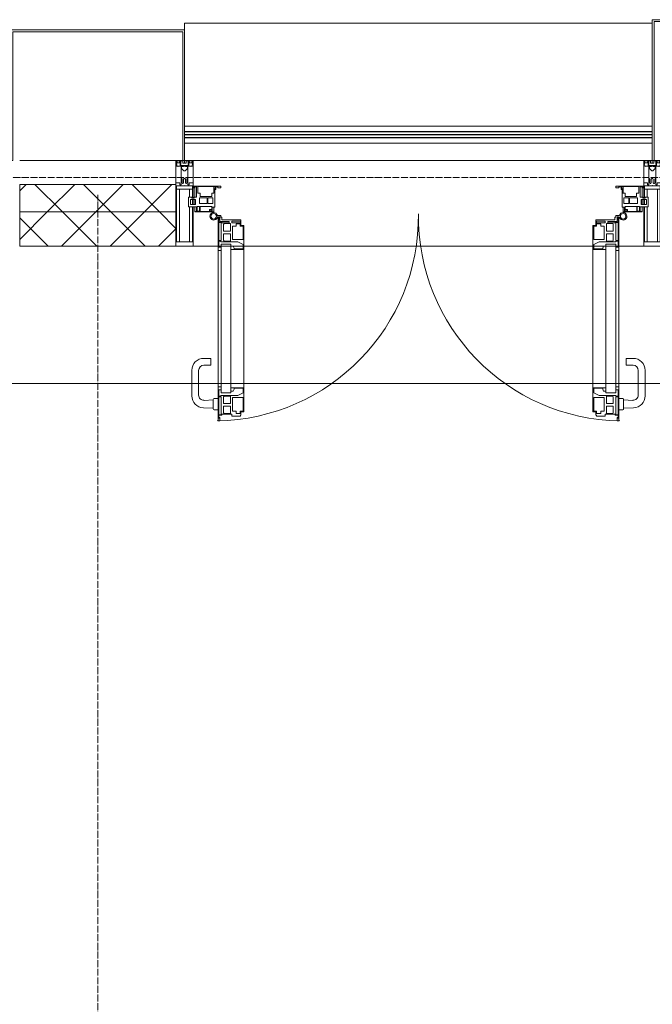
# Model space of a CAD drawing. Header units: millimetres. Extents: x 5617 to 132318, y 7718 to 193536.
# Tile 41 of 81: x 44233 to 46076, y 30692 to 33560. Entities that reach past the tile are written whole.
import ezdxf

# ---------------------------------------------------------------- set-up
doc = ezdxf.new("R2010")
doc.units = ezdxf.units.MM
doc.linetypes.add('ADSK_Линия сетки', pattern=[25, 20, -2.5, 0, -2.5])
doc.linetypes.add('Линия сетки', pattern=[25, 20, -2.5, 0, -2.5])
for name, color, linetype, lineweight in [('Двери', 7, 'Continuous', 18), ('Импосты витража', 7, 'Continuous', 18), ('Колонны', 7, 'Continuous', 18), ('Ограждение', 7, 'Continuous', 18), ('Оси', 7, 'Continuous', 9), ('Панели витража', 7, 'Continuous', 18), ('Перекрытия', 7, 'Continuous', 18), ('Поручни', 7, 'Continuous', 18), ('Стены разрез', 7, 'Continuous', 40), ('Стены штриховка', 7, 'Continuous', 40), ('Элементы узлов', 7, 'Continuous', 18)]:
    doc.layers.add(name, color=color, linetype=linetype, lineweight=lineweight)
pattern_1 = [(45, (0, 0), (-70.71068, 70.71068), []), (135, (0, 0), (-70.71068, -70.71068), [])]

# ---------------------------------------------------------------- blocks, each defined once
blk = doc.blocks.new('135_SLK_K4_AR_rvt-1-МКСС_К4_L13_45_000_')
at = {"layer": 'Перекрытия', "color": 253, "true_color": 0xaaaaaa}
blk.add_line((113250, 32500), (108150, 32500), dxfattribs=at)
blk = doc.blocks.new('A_PAN_ALU_Door_Double - EXT_1_Double_EQ 6_3-7515385-МКСС_К4_L13_45_000_')
at = {"layer": 'Двери', "color": 253, "lineweight": 5, "true_color": 0xaaaaaa}
for p, q in [((-575.1, -160.7), (-585.4, -160.7)), ((-583.7, -164.2), (-583.7, -262.2)), ((-581.6, -179.2), (-581.6, -164.2)), ((-581.6, -164.2), (-578.6, -164.2)), ((-578.6, -164.2), (-578.6, -174.5)), ((-575.1, -165.6), (-575.1, -160.7)), ((-572.4, -165.6), (-575.1, -165.6)), ((-572.4, -173.3), (-572.4, -165.6)), ((572.4, -165.6), (575.1, -165.6)), ((572.4, -173.3), (572.4, -165.6)), ((575.1, -160.7), (585.4, -160.7)), ((575.1, -165.6), (575.1, -160.7)), ((581.6, -164.2), (578.6, -164.2)), ((578.6, -164.2), (578.6, -174.5)), ((581.6, -179.2), (581.6, -164.2)), ((583.7, -164.2), (583.7, -262.2)), ((-572.9, -179.2), (-581.6, -179.2)), ((-581.6, -233.4), (-581.6, -180.9)), ((-581.6, -180.9), (-574.6, -180.9)), ((-575.5, -177.5), (-551.3, -177.5)), ((-574.6, -180.9), (-574.6, -233.4)), ((-572.9, -182.2), (-572.9, -179.2)), ((-551.3, -182.2), (-572.9, -182.2)), ((-517.1, -173.3), (-572.4, -173.3)), ((-567.6, -186.7), (-566.1, -184)), ((-567.6, -205.7), (-567.6, -186.7)), ((-566.1, -184), (-547.7, -184)), ((-551.3, -177.5), (-551.3, -182.2)), ((-547.7, -184), (-547.7, -205.7)), ((-543.6, -182.2), (-543.6, -176.7)), ((-543.6, -176.7), (-518.6, -176.7)), ((-518.6, -182.2), (-543.6, -182.2)), ((-541.3, -230.6), (-541.3, -191)), ((-541.3, -191), (-531.2, -191)), ((-531.2, -191), (-531.2, -184.4)), ((-531.2, -184.4), (-518.8, -184.4)), ((-518.8, -184.4), (-518.8, -191)), ((-518.8, -191), (-510.6, -191)), ((-518.6, -176.7), (-518.6, -182.2)), ((-517.1, -189.3), (-517.1, -173.3)), ((-508.2, -189.3), (-517.1, -189.3)), ((-510.6, -191), (-510.6, -230.6)), ((-508.2, -259.2), (-508.2, -189.3)), ((508.2, -189.3), (517.1, -189.3)), ((508.2, -259.2), (508.2, -189.3)), ((510.6, -191), (510.6, -230.6)), ((518.8, -191), (510.6, -191)), ((517.1, -173.3), (572.4, -173.3)), ((517.1, -189.3), (517.1, -173.3)), ((518.6, -176.7), (518.6, -182.2)), ((543.6, -176.7), (518.6, -176.7)), ((518.6, -182.2), (543.6, -182.2)), ((518.8, -184.4), (518.8, -191)), ((531.2, -184.4), (518.8, -184.4)), ((531.2, -191), (531.2, -184.4)), ((541.3, -191), (531.2, -191)), ((541.3, -230.6), (541.3, -191)), ((543.6, -182.2), (543.6, -176.7)), ((547.7, -184), (547.7, -205.7)), ((566.1, -184), (547.7, -184)), ((551.3, -177.5), (551.3, -182.2)), ((575.5, -177.5), (551.3, -177.5)), ((551.3, -182.2), (572.9, -182.2)), ((567.6, -186.7), (566.1, -184)), ((567.6, -205.7), (567.6, -186.7)), ((572.9, -179.2), (581.6, -179.2)), ((572.9, -182.2), (572.9, -179.2)), ((574.6, -180.9), (574.6, -233.4)), ((581.6, -180.9), (574.6, -180.9)), ((581.6, -233.4), (581.6, -180.9)), ((-547.7, -205.7), (-567.6, -205.7)), ((-567.6, -232.6), (-567.6, -213.6)), ((-567.6, -213.6), (-547.7, -213.6)), ((-547.7, -213.6), (-547.7, -235.3)), ((547.7, -205.7), (567.6, -205.7)), ((567.6, -213.6), (547.7, -213.6)), ((547.7, -213.6), (547.7, -235.3)), ((567.6, -232.6), (567.6, -213.6)), ((-583.7, -244.2), (-583.7, -677.3)), ((-574.6, -233.4), (-581.6, -233.4)), ((-581.6, -253.1), (-581.6, -235.1)), ((-581.6, -235.1), (-575.4, -235.1)), ((-574.6, -253.1), (-581.6, -253.1)), ((-575.4, -235.1), (-575.4, -237.1)), ((-575.4, -237.1), (-526.4, -237.1)), ((-574.6, -244.2), (-546, -244.2)), ((-574.6, -244.2), (-574.6, -677.3)), ((-574.6, -262.2), (-574.6, -253.1)), ((-566.1, -235.3), (-567.6, -232.6)), ((-547.7, -235.3), (-566.1, -235.3)), ((-546, -677.3), (-546, -244.2)), ((-539.3, -249.6), (-546, -249.6)), ((-546, -249.6), (-546, -259.2)), ((-510.6, -230.6), (-541.3, -230.6)), ((-537.1, -255.7), (-539.3, -249.6)), ((-537.1, -257.7), (-537.1, -255.7)), ((-510.6, -257.7), (-537.1, -257.7)), ((-526.4, -237.1), (-510.6, -244.7)), ((-510.6, -244.7), (-510.6, -257.7)), ((510.6, -230.6), (541.3, -230.6)), ((526.4, -237.1), (510.6, -244.7)), ((510.6, -244.7), (510.6, -257.7)), ((510.6, -257.7), (537.1, -257.7)), ((575.4, -237.1), (526.4, -237.1)), ((537.1, -255.7), (539.3, -249.6)), ((537.1, -257.7), (537.1, -255.7)), ((539.3, -249.6), (546, -249.6)), ((546, -677.3), (546, -244.2)), ((574.6, -244.2), (546, -244.2)), ((546, -249.6), (546, -259.2)), ((547.7, -235.3), (566.1, -235.3)), ((566.1, -235.3), (567.6, -232.6)), ((574.6, -233.4), (581.6, -233.4)), ((574.6, -244.2), (574.6, -677.3)), ((574.6, -253.1), (581.6, -253.1)), ((574.6, -262.2), (574.6, -253.1)), ((575.4, -235.1), (575.4, -237.1)), ((581.6, -235.1), (575.4, -235.1)), ((581.6, -253.1), (581.6, -235.1)), ((583.7, -244.2), (583.7, -677.3)), ((-583.7, -262.2), (-574.6, -262.2)), ((-546, -259.2), (-508.2, -259.2)), ((-508.2, -662.3), (-508.2, -259.2)), ((546, -259.2), (508.2, -259.2)), ((508.2, -662.3), (508.2, -259.2)), ((583.7, -262.2), (574.6, -262.2)), ((-574.6, -659.3), (-583.7, -659.3)), ((-583.7, -659.3), (-583.7, -758.9)), ((-574.6, -659.3), (-583.7, -659.3)), ((-583.7, -659.3), (-583.7, -758.9)), ((-574.6, -668.4), (-574.6, -659.3)), ((-574.6, -668.4), (-574.6, -659.3)), ((574.6, -659.3), (583.7, -659.3)), ((574.6, -668.4), (574.6, -659.3)), ((574.6, -659.3), (583.7, -659.3)), ((574.6, -668.4), (574.6, -659.3)), ((583.7, -659.3), (583.7, -758.9)), ((583.7, -659.3), (583.7, -758.9)), ((-581.6, -686.5), (-581.6, -668.4)), ((-581.6, -668.4), (-574.6, -668.4)), ((-581.6, -686.5), (-581.6, -668.4)), ((-581.6, -668.4), (-574.6, -668.4)), ((-575.4, -686.5), (-581.6, -686.5)), ((-575.4, -686.5), (-581.6, -686.5)), ((-581.6, -740.6), (-581.6, -688.2)), ((-581.6, -688.2), (-574.6, -688.2)), ((-581.6, -740.6), (-581.6, -688.2)), ((-581.6, -688.2), (-574.6, -688.2)), ((-526.4, -684.5), (-575.4, -684.5)), ((-575.4, -684.5), (-575.4, -686.5)), ((-526.4, -684.5), (-575.4, -684.5)), ((-575.4, -684.5), (-575.4, -686.5)), ((-574.6, -677.3), (-546, -677.3)), ((-574.6, -688.2), (-574.6, -740.6)), ((-574.6, -688.2), (-574.6, -740.6)), ((-567.6, -688.9), (-566.1, -686.3)), ((-567.6, -688.9), (-566.1, -686.3)), ((-566.1, -686.3), (-547.7, -686.3)), ((-566.1, -686.3), (-547.7, -686.3)), ((-547.7, -686.3), (-547.7, -708)), ((-547.7, -686.3), (-547.7, -708)), ((-508.2, -662.3), (-546, -662.3)), ((-546, -662.3), (-546, -672)), ((-508.2, -662.3), (-546, -662.3)), ((-546, -662.3), (-546, -672)), ((-546, -672), (-539.3, -672)), ((-546, -672), (-539.3, -672)), ((-539.3, -672), (-537.1, -665.9)), ((-539.3, -672), (-537.1, -665.9)), ((-537.1, -665.9), (-537.1, -663.8)), ((-537.1, -663.8), (-510.6, -663.8)), ((-537.1, -665.9), (-537.1, -663.8)), ((-537.1, -663.8), (-510.6, -663.8)), ((-510.6, -676.8), (-526.4, -684.5)), ((-510.6, -676.8), (-526.4, -684.5)), ((-510.6, -663.8), (-510.6, -676.8)), ((-510.6, -663.8), (-510.6, -676.8)), ((-508.2, -732.3), (-508.2, -662.3)), ((-508.2, -732.3), (-508.2, -662.3)), ((508.2, -662.3), (546, -662.3)), ((508.2, -732.3), (508.2, -662.3)), ((508.2, -662.3), (546, -662.3)), ((508.2, -732.3), (508.2, -662.3)), ((510.6, -663.8), (510.6, -676.8)), ((537.1, -663.8), (510.6, -663.8)), ((510.6, -663.8), (510.6, -676.8)), ((537.1, -663.8), (510.6, -663.8)), ((510.6, -676.8), (526.4, -684.5)), ((510.6, -676.8), (526.4, -684.5)), ((526.4, -684.5), (575.4, -684.5)), ((526.4, -684.5), (575.4, -684.5)), ((537.1, -665.9), (537.1, -663.8)), ((537.1, -665.9), (537.1, -663.8)), ((539.3, -672), (537.1, -665.9)), ((539.3, -672), (537.1, -665.9)), ((546, -672), (539.3, -672)), ((546, -672), (539.3, -672)), ((546, -662.3), (546, -672)), ((546, -662.3), (546, -672)), ((574.6, -677.3), (546, -677.3)), ((547.7, -686.3), (547.7, -708)), ((566.1, -686.3), (547.7, -686.3)), ((547.7, -686.3), (547.7, -708)), ((566.1, -686.3), (547.7, -686.3)), ((567.6, -688.9), (566.1, -686.3)), ((567.6, -688.9), (566.1, -686.3)), ((581.6, -668.4), (574.6, -668.4)), ((581.6, -668.4), (574.6, -668.4)), ((581.6, -688.2), (574.6, -688.2)), ((574.6, -688.2), (574.6, -740.6)), ((581.6, -688.2), (574.6, -688.2)), ((574.6, -688.2), (574.6, -740.6)), ((575.4, -684.5), (575.4, -686.5)), ((575.4, -684.5), (575.4, -686.5)), ((575.4, -686.5), (581.6, -686.5)), ((575.4, -686.5), (581.6, -686.5)), ((581.6, -686.5), (581.6, -668.4)), ((581.6, -686.5), (581.6, -668.4)), ((581.6, -740.6), (581.6, -688.2)), ((581.6, -740.6), (581.6, -688.2)), ((-567.6, -708), (-567.6, -688.9)), ((-567.6, -708), (-567.6, -688.9)), ((-547.7, -708), (-567.6, -708)), ((-547.7, -708), (-567.6, -708)), ((-567.6, -734.8), (-567.6, -715.8)), ((-567.6, -715.8), (-547.7, -715.8)), ((-567.6, -734.8), (-567.6, -715.8)), ((-567.6, -715.8), (-547.7, -715.8)), ((-547.7, -715.8), (-547.7, -737.5)), ((-547.7, -715.8), (-547.7, -737.5)), ((-541.3, -730.5), (-541.3, -691)), ((-541.3, -691), (-510.6, -691)), ((-541.3, -730.5), (-541.3, -691)), ((-541.3, -691), (-510.6, -691)), ((-510.6, -691), (-510.6, -730.6)), ((-510.6, -691), (-510.6, -730.6)), ((541.3, -691), (510.6, -691)), ((510.6, -691), (510.6, -730.6)), ((541.3, -691), (510.6, -691)), ((510.6, -691), (510.6, -730.6)), ((541.3, -730.5), (541.3, -691)), ((541.3, -730.5), (541.3, -691)), ((547.7, -708), (567.6, -708)), ((547.7, -708), (567.6, -708)), ((567.6, -715.8), (547.7, -715.8)), ((547.7, -715.8), (547.7, -737.5)), ((567.6, -715.8), (547.7, -715.8)), ((547.7, -715.8), (547.7, -737.5)), ((567.6, -708), (567.6, -688.9)), ((567.6, -708), (567.6, -688.9)), ((567.6, -734.8), (567.6, -715.8)), ((567.6, -734.8), (567.6, -715.8)), ((-574.6, -740.6), (-581.6, -740.6)), ((-574.6, -740.6), (-581.6, -740.6)), ((-581.6, -750.3), (-581.6, -742.3)), ((-581.6, -742.3), (-572.9, -742.3)), ((-581.6, -750.3), (-581.6, -742.3)), ((-581.6, -742.3), (-572.9, -742.3)), ((-572.9, -742.3), (-572.9, -739.3)), ((-572.9, -739.3), (-543.6, -739.3)), ((-572.9, -742.3), (-572.9, -739.3)), ((-572.9, -739.3), (-543.6, -739.3)), ((-566.1, -737.5), (-567.6, -734.8)), ((-566.1, -737.5), (-567.6, -734.8)), ((-547.7, -737.5), (-566.1, -737.5)), ((-547.7, -737.5), (-566.1, -737.5)), ((-543.6, -739.3), (-543.6, -744.8)), ((-543.6, -739.3), (-543.6, -744.8)), ((-543.6, -744.8), (-518.6, -744.8)), ((-543.6, -744.8), (-518.6, -744.8)), ((-531.2, -730.5), (-541.3, -730.5)), ((-531.2, -730.5), (-541.3, -730.5)), ((-531.2, -737.1), (-531.2, -730.5)), ((-531.2, -737.1), (-531.2, -730.5)), ((-518.8, -737.1), (-531.2, -737.1)), ((-518.8, -737.1), (-531.2, -737.1)), ((-510.6, -730.6), (-518.8, -730.6)), ((-518.8, -730.6), (-518.8, -737.1)), ((-510.6, -730.6), (-518.8, -730.6)), ((-518.8, -730.6), (-518.8, -737.1)), ((-518.6, -744.8), (-518.6, -741.8)), ((-518.6, -741.8), (-517.1, -741.8)), ((-518.6, -744.8), (-518.6, -741.8)), ((-518.6, -741.8), (-517.1, -741.8)), ((-517.1, -741.8), (-517.1, -732.3)), ((-517.1, -732.3), (-508.2, -732.3)), ((-517.1, -741.8), (-517.1, -732.3)), ((-517.1, -732.3), (-508.2, -732.3)), ((517.1, -732.3), (508.2, -732.3)), ((517.1, -732.3), (508.2, -732.3)), ((510.6, -730.6), (518.8, -730.6)), ((510.6, -730.6), (518.8, -730.6)), ((517.1, -741.8), (517.1, -732.3)), ((517.1, -741.8), (517.1, -732.3)), ((518.6, -741.8), (517.1, -741.8)), ((518.6, -741.8), (517.1, -741.8)), ((518.6, -744.8), (518.6, -741.8)), ((518.6, -744.8), (518.6, -741.8)), ((543.6, -744.8), (518.6, -744.8)), ((543.6, -744.8), (518.6, -744.8)), ((518.8, -730.6), (518.8, -737.1)), ((518.8, -730.6), (518.8, -737.1)), ((518.8, -737.1), (531.2, -737.1)), ((518.8, -737.1), (531.2, -737.1)), ((531.2, -730.5), (541.3, -730.5)), ((531.2, -737.1), (531.2, -730.5)), ((531.2, -730.5), (541.3, -730.5)), ((531.2, -737.1), (531.2, -730.5)), ((543.6, -739.3), (543.6, -744.8)), ((572.9, -739.3), (543.6, -739.3)), ((543.6, -739.3), (543.6, -744.8)), ((572.9, -739.3), (543.6, -739.3)), ((547.7, -737.5), (566.1, -737.5)), ((547.7, -737.5), (566.1, -737.5)), ((566.1, -737.5), (567.6, -734.8)), ((566.1, -737.5), (567.6, -734.8)), ((572.9, -742.3), (572.9, -739.3)), ((572.9, -742.3), (572.9, -739.3)), ((581.6, -742.3), (572.9, -742.3)), ((581.6, -742.3), (572.9, -742.3)), ((574.6, -740.6), (581.6, -740.6)), ((574.6, -740.6), (581.6, -740.6)), ((581.6, -750.3), (581.6, -742.3)), ((581.6, -750.3), (581.6, -742.3)), ((-583.7, -758.9), (-578.6, -758.9)), ((-583.7, -758.9), (-578.6, -758.9)), ((-579.8, -750.3), (-581.6, -750.3)), ((-579.8, -750.3), (-581.6, -750.3)), ((-578.6, -748.9), (-579.8, -748.9)), ((-579.8, -748.9), (-579.8, -750.3)), ((-578.6, -748.9), (-579.8, -748.9)), ((-579.8, -748.9), (-579.8, -750.3)), ((-578.6, -758.9), (-578.6, -748.9)), ((-578.6, -758.9), (-578.6, -748.9)), ((578.6, -748.9), (579.8, -748.9)), ((578.6, -758.9), (578.6, -748.9)), ((578.6, -748.9), (579.8, -748.9)), ((578.6, -758.9), (578.6, -748.9)), ((583.7, -758.9), (578.6, -758.9)), ((583.7, -758.9), (578.6, -758.9)), ((579.8, -748.9), (579.8, -750.3)), ((579.8, -748.9), (579.8, -750.3)), ((579.8, -750.3), (581.6, -750.3)), ((579.8, -750.3), (581.6, -750.3))]:
    blk.add_line(p, q, dxfattribs=at)
at = {"layer": 'Двери', "lineweight": 5}
for p, q in [((-625.1, -576.5), (-605.1, -576.5)), ((-605.1, -596.5), (-625.1, -596.5)), ((-605.1, -576.5), (-605.1, -596.5)), ((625.1, -576.5), (605.1, -576.5)), ((605.1, -576.5), (605.1, -596.5)), ((605.1, -596.5), (625.1, -596.5)), ((-660.1, -685.7), (-660.1, -611.5)), ((-640.1, -611.5), (-640.1, -683.8)), ((640.1, -611.5), (640.1, -683.8)), ((660.1, -685.7), (660.1, -611.5)), ((-624.5, -698.8), (-597.6, -697.7)), ((-597.6, -723.5), (-597.6, -696)), ((-595.1, -693.5), (-583.6, -693.5)), ((595.1, -693.5), (583.6, -693.5)), ((597.6, -723.5), (597.6, -696)), ((624.5, -698.8), (597.6, -697.7)), ((-597.6, -721.7), (-626.4, -720.7)), ((-583.6, -726), (-595.1, -726)), ((583.6, -726), (595.1, -726)), ((597.6, -721.7), (626.4, -720.7))]:
    blk.add_line(p, q, dxfattribs=at)
at = {"layer": 'Двери', "color": 253, "lineweight": 5, "true_color": 0xaaaaaa}
for centre, radius, start, end in [((-596.2, -162.7), 11, 9.9716, 343.953), ((-596.2, -162.6), 8, 90, 270), ((-596.2, -162.6), 8, 270, 90), ((-583.7, -166.3), 2.03, 90, 163.9279), ((583.7, -166.3), 2.03, 16.0721, 90), ((596.2, -162.7), 11, 196.047, 170.0284), ((596.2, -162.6), 8, 90, 270), ((596.2, -162.6), 8, 270, 90), ((-575.5, -174.5), 3, 180, 270), ((575.5, -174.5), 3, 270, 0)]:
    blk.add_arc(centre, radius, start, end, dxfattribs=at)
at = {"layer": 'Двери', "color": 254, "lineweight": 5, "true_color": 0xd4d4d4}
for centre, start, end in [((-596.2, -162.6), 270.9387, 0.704), ((596.2, -162.6), 179.296, 269.0613)]:
    blk.add_arc(centre, 596.2, start, end, dxfattribs=at)
at = {"layer": 'Двери', "lineweight": 5}
for centre, radius, start, end in [((-625.1, -611.5), 35, 90, 180), ((-625.1, -611.5), 15, 90, 180), ((625.1, -611.5), 35, 0, 90), ((625.1, -611.5), 15, 0, 90), ((-625.1, -685.7), 35, 180, 267.8055), ((-625.1, -683.8), 15, 180, 272.1944), ((625.1, -683.8), 15, 267.8056, 0), ((625.1, -685.7), 35, 272.1945, 0), ((-595.1, -696), 2.5, 90, 180), ((595.1, -696), 2.5, 0, 90), ((-595.1, -723.5), 2.5, 180, 270), ((595.1, -723.5), 2.5, 270, 0)]:
    blk.add_arc(centre, radius, start, end, dxfattribs=at)
at = {"layer": 'Панели витража', "color": 253, "lineweight": 5, "true_color": 0xaaaaaa}
for p, q in [((-654.3, -79.5), (-654.3, -74.5)), ((-654.3, -74.5), (-575.3, -74.5)), ((-652.8, -79.5), (-654.3, -79.5)), ((-652.8, -76.7), (-652.8, -79.5)), ((-646.3, -76.7), (-652.8, -76.7)), ((-651.2, -76.7), (-651.2, -106.6)), ((-646.3, -106.6), (-646.3, -76.7)), ((-592, -76.3), (-642.4, -76.3)), ((-642.4, -76.3), (-642.4, -95.5)), ((-596.2, -95.5), (-596.2, -76.2)), ((-595, -83.1), (-592, -83.1)), ((-595, -88.2), (-595, -83.1)), ((-593.3, -84.8), (-593.3, -136.5)), ((-590.3, -84.8), (-593.3, -84.8)), ((-592, -83.1), (-592, -76.3)), ((-590.3, -76.5), (-590.3, -84.8)), ((-583.9, -76.5), (-590.3, -76.5)), ((-583.9, -79.5), (-583.9, -76.5)), ((-575.3, -79.5), (-583.9, -79.5)), ((-575.3, -74.5), (-575.3, -79.5)), ((575.3, -74.5), (654.3, -74.5)), ((575.3, -79.5), (575.3, -74.5)), ((583.9, -79.5), (575.3, -79.5)), ((583.9, -76.5), (583.9, -79.5)), ((590.3, -76.5), (583.9, -76.5)), ((590.3, -84.8), (590.3, -76.5)), ((593.3, -84.8), (590.3, -84.8)), ((592, -76.3), (592, -83.1)), ((642.4, -76.3), (592, -76.3)), ((592, -83.1), (595, -83.1)), ((593.3, -136.5), (593.3, -84.8)), ((595, -83.1), (595, -88.2)), ((596.2, -76.2), (596.2, -95.5)), ((642.4, -95.5), (642.4, -76.3)), ((646.3, -76.7), (646.3, -106.6)), ((652.8, -76.7), (646.3, -76.7)), ((651.2, -106.6), (651.2, -76.7)), ((652.8, -79.5), (652.8, -76.7)), ((654.3, -79.5), (652.8, -79.5)), ((654.3, -74.5), (654.3, -79.5)), ((-669.2, -106.6), (-660.2, -106.6)), ((-669.2, -135.1), (-669.2, -106.6)), ((-664.2, -113.4), (-664.2, -128.4)), ((-649.2, -113.4), (-664.2, -113.4)), ((-660.2, -106.6), (-660.2, -110.1)), ((-660.2, -110.1), (-653.3, -110.1)), ((-653.3, -106.6), (-646.3, -106.6)), ((-653.3, -110.1), (-653.3, -106.6)), ((-651.2, -113.4), (-651.2, -128.4)), ((-649.2, -128.4), (-649.2, -113.4)), ((-642.4, -95.5), (-635.3, -95.5)), ((-637.8, -108.8), (-637.8, -125)), ((-615.2, -108.8), (-637.8, -108.8)), ((-635.3, -95.5), (-635.3, -105)), ((-635.3, -105), (-602.1, -105)), ((-615.2, -125), (-615.2, -108.8)), ((-613, -108.8), (-613, -125)), ((-598.7, -108.8), (-613, -108.8)), ((-602.1, -95.5), (-595.8, -95.5)), ((-602.1, -105), (-602.1, -95.5)), ((-598.7, -125), (-598.7, -108.8)), ((-595.8, -89), (-595, -88.2)), ((-595.8, -95.5), (-595.8, -89)), ((595, -88.2), (595.8, -89)), ((595.8, -89), (595.8, -95.5)), ((595.8, -95.5), (602.1, -95.5)), ((598.7, -108.8), (598.7, -125)), ((613, -108.8), (598.7, -108.8)), ((602.1, -95.5), (602.1, -105)), ((602.1, -105), (635.3, -105)), ((613, -125), (613, -108.8)), ((615.2, -108.8), (615.2, -125)), ((637.8, -108.8), (615.2, -108.8)), ((635.3, -95.5), (642.4, -95.5)), ((635.3, -105), (635.3, -95.5)), ((637.8, -125), (637.8, -108.8)), ((646.3, -106.6), (653.3, -106.6)), ((649.2, -113.4), (649.2, -128.4)), ((664.2, -113.4), (649.2, -113.4)), ((651.2, -128.4), (651.2, -113.4)), ((653.3, -106.6), (653.3, -110.1)), ((653.3, -110.1), (660.2, -110.1)), ((660.2, -106.6), (669.2, -106.6)), ((660.2, -110.1), (660.2, -106.6)), ((664.2, -128.4), (664.2, -113.4)), ((669.2, -106.6), (669.2, -135.1)), ((-645.9, -135.1), (-669.2, -135.1)), ((-664.2, -128.4), (-649.2, -128.4)), ((-651.2, -135.1), (-651.2, -148.5)), ((-645.9, -148.5), (-645.9, -135.1)), ((-644.3, -134.5), (-644.3, -148.2)), ((-637.3, -134.5), (-644.3, -134.5)), ((-637.8, -125), (-615.2, -125)), ((-637.3, -148.2), (-637.3, -134.5)), ((-635.9, -134.2), (-635.9, -148.4)), ((-601.9, -134.2), (-635.9, -134.2)), ((-613, -125), (-598.7, -125)), ((-608.9, -142.8), (-601.9, -142.8)), ((-608.9, -148.4), (-608.9, -142.8)), ((-601.9, -142.8), (-601.9, -134.2)), ((-600.3, -136.5), (-600.3, -150)), ((-593.3, -136.5), (-600.3, -136.5)), ((-596.2, -150), (-596.2, -136.5)), ((600.3, -136.5), (593.3, -136.5)), ((596.2, -136.5), (596.2, -150)), ((598.7, -125), (613, -125)), ((600.3, -150), (600.3, -136.5)), ((635.9, -134.2), (601.9, -134.2)), ((601.9, -134.2), (601.9, -142.8)), ((601.9, -142.8), (608.9, -142.8)), ((608.9, -142.8), (608.9, -148.4)), ((615.2, -125), (637.8, -125)), ((635.9, -148.4), (635.9, -134.2)), ((637.3, -134.5), (637.3, -148.2)), ((644.3, -134.5), (637.3, -134.5)), ((644.3, -148.2), (644.3, -134.5)), ((645.9, -135.1), (645.9, -148.5)), ((669.2, -135.1), (645.9, -135.1)), ((649.2, -128.4), (664.2, -128.4)), ((651.2, -148.5), (651.2, -135.1)), ((-651.2, -148.5), (-645.9, -148.5)), ((-651.2, -150), (-651.2, -148.5)), ((-600.3, -150), (-651.2, -150)), ((-644.3, -148.2), (-637.3, -148.2)), ((-635.9, -148.4), (-608.9, -148.4)), ((-607.5, -144.4), (-607.5, -148.7)), ((-601.5, -144.4), (-607.5, -144.4)), ((-607.5, -148.7), (-601.5, -148.7)), ((-601.5, -148.7), (-601.5, -144.4)), ((-600.3, -150), (-596.2, -150)), ((596.2, -150), (600.3, -150)), ((651.2, -150), (600.3, -150)), ((601.5, -144.4), (601.5, -148.7)), ((607.5, -144.4), (601.5, -144.4)), ((601.5, -148.7), (607.5, -148.7)), ((607.5, -148.7), (607.5, -144.4)), ((608.9, -148.4), (635.9, -148.4)), ((637.3, -148.2), (644.3, -148.2)), ((645.9, -148.5), (651.2, -148.5)), ((651.2, -148.5), (651.2, -150))]:
    blk.add_line(p, q, dxfattribs=at)
blk = doc.blocks.new('Rectangular Mullion - R_StandardFrame_50Wx250H-5816490-МКСС_К4_L13_45_000_')
at = {"layer": 'Импосты витража', "color": 253, "lineweight": 5, "true_color": 0xaaaaaa}
for p, q in [((132872.5, 33150), (131560, 33150)), ((131632.5, 32900), (131560, 32900)), ((131670.3, 32900), (131634.6, 32900)), ((131705.7, 32900), (131677.1, 32900)), ((132724.5, 32900), (131708, 32900)), ((132755.4, 32900), (132726.8, 32900)), ((132797.9, 32900), (132762.2, 32900)), ((132872.5, 32900), (132800, 32900))]:
    blk.add_line(p, q, dxfattribs=at)
blk = doc.blocks.new('Rectangular Mullion - 50Wx250H-V60-МКСС_К4_L13_45_000_')
at = {"layer": 'Элементы узлов', "color": 253, "lineweight": 5, "true_color": 0xaaaaaa}
for p, q in [((-25, 65.2), (-25, 250)), ((-25, 250), (0, 250)), ((-23, 237.3), (0, 237.3)), ((-23, 237.3), (-23, 73.6)), ((-14.9, 84), (-14.9, 237.3)), ((25, 250), (0, 250)), ((23, 237.3), (0, 237.3)), ((14.9, 135.1), (14.9, 237.3)), ((23, 237.3), (23, 135.1)), ((25, 135.1), (25, 250)), ((23, 128.4), (23, 113.4)), ((25, 113.4), (25, 128.4)), ((14.9, 84), (14.9, 106.6)), ((23, 110.1), (23, 73.6)), ((25, 65.2), (25, 110.1)), ((-14, 65.2), (-25, 65.2)), ((0, 84), (-23, 84)), ((-0.5, 73.6), (-23, 73.6)), ((-14, 71.3), (-14, 65.2)), ((-10, 71.3), (-14, 71.3)), ((-10, 53), (-10, 71.3)), ((-7, 65.2), (-5.9, 67.3)), ((-7, 65.2), (-7, 54.7)), ((-4.1, 67.3), (-5.9, 67.3)), ((-4.1, 67.3), (-2.9, 65.1)), ((-2.9, 65.1), (-2.9, 54.6)), ((0, 84), (23, 84)), ((0.5, 73.6), (23, 73.6)), ((4.1, 67.3), (2.9, 65.1)), ((2.9, 65.1), (2.9, 54.6)), ((4.1, 67.3), (5.9, 67.3)), ((7, 65.2), (5.9, 67.3)), ((7, 65.2), (7, 54.7)), ((10, 71.3), (14, 71.3)), ((10, 53), (10, 71.3)), ((14, 71.3), (14, 65.2)), ((14, 65.2), (25, 65.2)), ((-8.7, 53), (-10, 53)), ((-10, 53), (-10, 17)), ((-8.7, 53), (-7, 54.7)), ((-8.5, 23), (-1.5, 30)), ((-1.3, 53), (-2.9, 54.6)), ((-1.5, 30), (0, 30)), ((0, 53), (-1.3, 53)), ((0, 53), (1.3, 53)), ((1.5, 30), (0, 30)), ((1.3, 53), (2.9, 54.6)), ((8.5, 23), (1.5, 30)), ((8.7, 53), (7, 54.7)), ((8.7, 53), (10, 53)), ((10, 53), (10, 17)), ((-23.8, 14.6), (-25, 14.2)), ((-25, 0), (-25, 14.2)), ((-22.3, 17), (-23.8, 17)), ((-23.8, 17), (-23.8, 14.6)), ((-22.5, 10.6), (-23.8, 14.6)), ((-22.5, 10.6), (-23.7, 9.9)), ((-23.7, 1.3), (-23.7, 9.9)), ((-23.7, 1.3), (-11.8, 1.3)), ((-23.2, 10.2), (-22.5, 8)), ((-22.5, 8), (-22.5, 4.5)), ((-21.3, 4.5), (-22.5, 4.5)), ((-22.3, 17), (-22.3, 16)), ((-22.3, 16), (-21.3, 16)), ((-19, 17.6), (-21.3, 16)), ((-21.3, 4.5), (-21.3, 6.5)), ((-21.3, 6.5), (-14.2, 6.5)), ((-18.4, 16.6), (-19, 17.6)), ((-7.4, 16.6), (-18.4, 16.6)), ((-14.2, 6.5), (-14.2, 4.5)), ((-13.2, 4.5), (-14.2, 4.5)), ((-13.2, 4.5), (-12.2, 7.2)), ((-12.7, 7.6), (-11.3, 11.4)), ((-12.7, 7.6), (-11.8, 6.9)), ((-12.2, 9), (-12.2, 14.8)), ((-12.2, 14.8), (0, 14.8)), ((-11.8, 1.3), (-11.8, 6.9)), ((-10.5, 11.2), (-11.3, 11.4)), ((-10.5, 1.5), (-10.5, 11.2)), ((-4.8, 1.5), (-10.5, 1.5)), ((-10, 17), (-7.5, 17)), ((-8.5, 18.5), (-8.5, 23)), ((-7.5, 18.5), (-8.5, 18.5)), ((-7.5, 17), (-7.5, 18.5)), ((-7.4, 18), (-7.4, 16.6)), ((-2.6, 18), (-7.4, 18)), ((0, 8), (-4.8, 8)), ((-4.8, 1.5), (-4.8, 8)), ((-2.6, 18), (-2.6, 16.8)), ((-2.6, 16.8), (0, 16.8)), ((2.6, 16.8), (0, 16.8)), ((0, 14.8), (0, 16.8)), ((0, 14.8), (0, 16.8)), ((12.2, 14.8), (0, 14.8)), ((0, 0), (0, 8)), ((0, 8), (4.8, 8)), ((0, 0), (0, 8)), ((2.6, 18), (2.6, 16.8)), ((2.6, 18), (7.4, 18)), ((4.8, 1.5), (4.8, 8)), ((4.8, 1.5), (10.5, 1.5)), ((7.4, 18), (7.4, 16.6)), ((7.4, 16.6), (18.4, 16.6)), ((7.5, 18.5), (8.5, 18.5)), ((7.5, 17), (7.5, 18.5)), ((10, 17), (7.5, 17)), ((8.5, 18.5), (8.5, 23)), ((10.5, 11.2), (11.3, 11.4)), ((10.5, 1.5), (10.5, 11.2)), ((12.7, 7.6), (11.3, 11.4)), ((12.7, 7.6), (11.8, 6.9)), ((11.8, 1.3), (11.8, 6.9)), ((23.7, 1.3), (11.8, 1.3)), ((12.2, 9), (12.2, 14.8)), ((13.2, 4.5), (12.2, 7.2)), ((13.2, 4.5), (14.2, 4.5)), ((21.3, 6.5), (14.2, 6.5)), ((14.2, 6.5), (14.2, 4.5)), ((18.4, 16.6), (19, 17.6)), ((19, 17.6), (21.3, 16)), ((22.3, 16), (21.3, 16)), ((21.3, 4.5), (21.3, 6.5)), ((21.3, 4.5), (22.5, 4.5)), ((22.3, 17), (22.3, 16)), ((22.3, 17), (23.8, 17)), ((22.5, 10.6), (23.8, 14.6)), ((22.5, 10.6), (23.7, 9.9)), ((23.2, 10.2), (22.5, 8)), ((22.5, 8), (22.5, 4.5)), ((23.7, 1.3), (23.7, 9.9)), ((23.8, 17), (23.8, 14.6)), ((23.8, 14.6), (25, 14.2)), ((25, 0), (25, 14.2)), ((-25, 0), (0, 0)), ((25, 0), (0, 0))]:
    blk.add_line(p, q, dxfattribs=at)
for centre, start, end in [((-0.5, 73.1), 360, 90), ((0.5, 73.1), 90, 180)]:
    blk.add_arc(centre, 0.5, start, end, dxfattribs=at)
blk = doc.blocks.new('Rectangular Mullion - R_StandardFrame_50Wx250H-V84-МКСС_К4_L13_45_000_')
at = {"layer": 'Импосты витража', "color": 253, "lineweight": 5, "true_color": 0xaaaaaa}
for p, q in [((-25, 0), (-25, 250)), ((-25, 250), (25, 250)), ((25, 250), (25, 135.1)), ((25, 128.4), (25, 113.4)), ((25, 110.1), (25, 0)), ((-5, 0), (-25, 0)), ((25, 0), (0, 0))]:
    blk.add_line(p, q, dxfattribs=at)
blk = doc.blocks.new('Rectangular Mullion - 50Wx250H-V62-МКСС_К4_L13_45_000_')
at = {"layer": 'Элементы узлов', "color": 253, "lineweight": 5, "true_color": 0xaaaaaa}
for p, q in [((-25, 135.1), (-25, 250)), ((-25, 250), (0, 250)), ((-23, 237.3), (0, 237.3)), ((-23, 237.3), (-23, 135.1)), ((-14.9, 135.1), (-14.9, 237.3)), ((25, 250), (0, 250)), ((23, 237.3), (0, 237.3)), ((14.9, 84), (14.9, 237.3)), ((23, 237.3), (23, 73.6)), ((25, 65.2), (25, 250)), ((-25, 113.4), (-25, 128.4)), ((-23, 128.4), (-23, 113.4)), ((-25, 65.2), (-25, 110.1)), ((-23, 110.1), (-23, 73.6)), ((-14.9, 84), (-14.9, 106.6)), ((-14, 65.2), (-25, 65.2)), ((0, 84), (-23, 84)), ((-0.5, 73.6), (-23, 73.6)), ((-14, 71.3), (-14, 65.2)), ((-10, 71.3), (-14, 71.3)), ((-10, 53), (-10, 71.3)), ((-7, 65.2), (-5.9, 67.3)), ((-7, 65.2), (-7, 54.7)), ((-4.1, 67.3), (-5.9, 67.3)), ((-4.1, 67.3), (-2.9, 65.1)), ((-2.9, 65.1), (-2.9, 54.6)), ((0, 84), (23, 84)), ((0.5, 73.6), (23, 73.6)), ((4.1, 67.3), (2.9, 65.1)), ((2.9, 65.1), (2.9, 54.6)), ((4.1, 67.3), (5.9, 67.3)), ((7, 65.2), (5.9, 67.3)), ((7, 65.2), (7, 54.7)), ((10, 71.3), (14, 71.3)), ((10, 53), (10, 71.3)), ((14, 71.3), (14, 65.2)), ((14, 65.2), (25, 65.2)), ((-8.7, 53), (-10, 53)), ((-10, 53), (-10, 17)), ((-8.7, 53), (-7, 54.7)), ((-8.5, 23), (-1.5, 30)), ((-1.3, 53), (-2.9, 54.6)), ((-1.5, 30), (0, 30)), ((0, 53), (-1.3, 53)), ((0, 53), (1.3, 53)), ((1.5, 30), (0, 30)), ((1.3, 53), (2.9, 54.6)), ((8.5, 23), (1.5, 30)), ((8.7, 53), (7, 54.7)), ((8.7, 53), (10, 53)), ((10, 53), (10, 17)), ((-23.8, 14.6), (-25, 14.2)), ((-25, 0), (-25, 14.2)), ((-22.3, 17), (-23.8, 17)), ((-23.8, 17), (-23.8, 14.6)), ((-22.5, 10.6), (-23.8, 14.6)), ((-22.5, 10.6), (-23.7, 9.9)), ((-23.7, 1.3), (-23.7, 9.9)), ((-23.7, 1.3), (-11.8, 1.3)), ((-23.2, 10.2), (-22.5, 8)), ((-22.5, 8), (-22.5, 4.5)), ((-21.3, 4.5), (-22.5, 4.5)), ((-22.3, 17), (-22.3, 16)), ((-22.3, 16), (-21.3, 16)), ((-19, 17.6), (-21.3, 16)), ((-21.3, 4.5), (-21.3, 6.5)), ((-21.3, 6.5), (-14.2, 6.5)), ((-18.4, 16.6), (-19, 17.6)), ((-7.4, 16.6), (-18.4, 16.6)), ((-14.2, 6.5), (-14.2, 4.5)), ((-13.2, 4.5), (-14.2, 4.5)), ((-13.2, 4.5), (-12.2, 7.2)), ((-12.7, 7.6), (-11.3, 11.4)), ((-12.7, 7.6), (-11.8, 6.9)), ((-12.2, 9), (-12.2, 14.8)), ((-12.2, 14.8), (0, 14.8)), ((-11.8, 1.3), (-11.8, 6.9)), ((-10.5, 11.2), (-11.3, 11.4)), ((-10.5, 1.5), (-10.5, 11.2)), ((-4.8, 1.5), (-10.5, 1.5)), ((-10, 17), (-7.5, 17)), ((-8.5, 18.5), (-8.5, 23)), ((-7.5, 18.5), (-8.5, 18.5)), ((-7.5, 17), (-7.5, 18.5)), ((-7.4, 18), (-7.4, 16.6)), ((-2.6, 18), (-7.4, 18)), ((0, 8), (-4.8, 8)), ((-4.8, 1.5), (-4.8, 8)), ((-2.6, 18), (-2.6, 16.8)), ((-2.6, 16.8), (0, 16.8)), ((2.6, 16.8), (0, 16.8)), ((0, 14.8), (0, 16.8)), ((0, 14.8), (0, 16.8)), ((12.2, 14.8), (0, 14.8)), ((0, 0), (0, 8)), ((0, 8), (4.8, 8)), ((0, 0), (0, 8)), ((2.6, 18), (2.6, 16.8)), ((2.6, 18), (7.4, 18)), ((4.8, 1.5), (4.8, 8)), ((4.8, 1.5), (10.5, 1.5)), ((7.4, 18), (7.4, 16.6)), ((7.4, 16.6), (18.4, 16.6)), ((7.5, 18.5), (8.5, 18.5)), ((7.5, 17), (7.5, 18.5)), ((10, 17), (7.5, 17)), ((8.5, 18.5), (8.5, 23)), ((10.5, 11.2), (11.3, 11.4)), ((10.5, 1.5), (10.5, 11.2)), ((12.7, 7.6), (11.3, 11.4)), ((12.7, 7.6), (11.8, 6.9)), ((11.8, 1.3), (11.8, 6.9)), ((23.7, 1.3), (11.8, 1.3)), ((12.2, 9), (12.2, 14.8)), ((13.2, 4.5), (12.2, 7.2)), ((13.2, 4.5), (14.2, 4.5)), ((21.3, 6.5), (14.2, 6.5)), ((14.2, 6.5), (14.2, 4.5)), ((18.4, 16.6), (19, 17.6)), ((19, 17.6), (21.3, 16)), ((22.3, 16), (21.3, 16)), ((21.3, 4.5), (21.3, 6.5)), ((21.3, 4.5), (22.5, 4.5)), ((22.3, 17), (22.3, 16)), ((22.3, 17), (23.8, 17)), ((22.5, 10.6), (23.8, 14.6)), ((22.5, 10.6), (23.7, 9.9)), ((23.2, 10.2), (22.5, 8)), ((22.5, 8), (22.5, 4.5)), ((23.7, 1.3), (23.7, 9.9)), ((23.8, 17), (23.8, 14.6)), ((23.8, 14.6), (25, 14.2)), ((25, 0), (25, 14.2)), ((-25, 0), (0, 0)), ((25, 0), (0, 0))]:
    blk.add_line(p, q, dxfattribs=at)
for centre, start, end in [((-0.5, 73.1), 360, 90), ((0.5, 73.1), 90, 180)]:
    blk.add_arc(centre, 0.5, start, end, dxfattribs=at)
blk = doc.blocks.new('Rectangular Mullion - R_StandardFrame_50Wx250H-V81-МКСС_К4_L13_45_000_')
at = {"layer": 'Импосты витража', "color": 253, "lineweight": 5, "true_color": 0xaaaaaa}
for p, q in [((-25, 135.1), (-25, 250)), ((-25, 250), (25, 250)), ((25, 250), (25, 0)), ((-25, 113.4), (-25, 128.4)), ((-25, 0), (-25, 110.1)), ((0, 0), (-25, 0)), ((25, 0), (5, 0))]:
    blk.add_line(p, q, dxfattribs=at)
blk = doc.blocks.new('Ограждение - Ограждение-6013569-МКСС_К4_L13_45_000_')
at = {"layer": 'Поручни', "color": 253, "lineweight": 5, "true_color": 0xaaaaaa}
for p, q in [((30415, 17850), (29052.5, 17850)), ((30415, 17834), (29052.5, 17834)), ((30415, 17833.5), (29052.5, 17833.5)), ((30415, 17825.5), (29052.5, 17825.5)), ((30415, 17824.5), (29052.5, 17824.5)), ((30415, 17816.5), (29052.5, 17816.5)), ((30415, 17816), (29052.5, 17816)), ((29052.5, 17800), (30415, 17800))]:
    blk.add_line(p, q, dxfattribs=at)
blk = doc.blocks.new('A_SLK_PAN_Type1 - Прямой тип панели-6538214-МКСС_К4_L13_45_000_')
at = {"layer": 'Колонны', "lineweight": 5}
for p, q in [((-247.5, 0), (-252.5, 0)), ((-252.5, 0), (-252.5, -380)), ((-247.5, -375), (-247.5, 0)), ((227.5, 0), (-227.5, 0)), ((247.5, 0), (247.5, -375)), ((252.5, 0), (247.5, 0)), ((252.5, -380), (252.5, 0)), ((-252.5, -380), (252.5, -380)), ((247.5, -375), (-247.5, -375))]:
    blk.add_line(p, q, dxfattribs=at)
blk = doc.blocks.new('A_SLK_PAN_Type1 - Прямой тип панели-6538207-МКСС_К4_L13_45_000_')
at = {"layer": 'Колонны', "lineweight": 5}
for p, q in [((-180, 0), (-185, 0)), ((-185, 0), (-185, -410)), ((-180, -405), (-180, 0)), ((160, 0), (-160, 0)), ((180, 0), (180, -405)), ((185, 0), (180, 0)), ((185, -410), (185, 0)), ((-185, -410), (185, -410)), ((180, -405), (-180, -405))]:
    blk.add_line(p, q, dxfattribs=at)
blk = doc.blocks.new('A_OGR_PAN_Отлив - A_OGR_PAN_Отлив-V96-МКСС_К4_L13_45_000_')
at = {"layer": 'Колонны', "color": 253, "lineweight": 5, "true_color": 0xaaaaaa}
for p in [(681.25, 400), (-681.25, 380)]:
    blk.add_line(p, (-681.25, 400), dxfattribs=at)
blk = doc.blocks.new('135_SLK_K4_AR_FCD_rvt-1-МКСС_К4_L13_45_000_')
at = {"layer": 'Стены разрез', "lineweight": 5, "true_color": 0xaaaaaa}
h = blk.add_hatch(dxfattribs=at)
h.set_pattern_fill('FP_4', color=253, style=0, pattern_type=2)
h.set_pattern_definition(pattern_1)
h.paths.add_polyline_path([(111777.5, 33000), (111777.5, 33080), (111322.5, 33080), (111322.5, 33000), (111744.6, 33000)])
h = blk.add_hatch(dxfattribs=at)
h.set_pattern_fill('FP_4', color=253, style=0, pattern_type=2)
h.set_pattern_definition(pattern_1)
h.paths.add_polyline_path([(111576, 32900), (111777.5, 32900), (111777.5, 33000), (111322.5, 33000), (111322.5, 32900)])
at = {"layer": 'Стены разрез', "color": 253, "lineweight": 9, "true_color": 0xaaaaaa}
for p, q in [((111777.5, 33080), (111322.5, 33080)), ((111322.5, 33080), (111322.5, 32900)), ((111777.5, 32900), (111777.5, 33080)), ((111322.5, 32900), (111777.5, 32900))]:
    blk.add_line(p, q, dxfattribs=at)
at = {"layer": 'Стены штриховка', "color": 253, "lineweight": 9, "true_color": 0xaaaaaa}
blk.add_line((111777.5, 33000), (111322.5, 33000), dxfattribs=at)
at = {"layer": 'Импосты витража', "color": 253, "lineweight": 5, "true_color": 0xaaaaaa, "extrusion": (0, 0, -1), "rotation": 180}
for name, p in [('Rectangular Mullion - 50Wx250H-V60-МКСС_К4_L13_45_000_', (-111802.5, 33150)), ('Rectangular Mullion - R_StandardFrame_50Wx250H-V84-МКСС_К4_L13_45_000_', (-111802.5, 33150)), ('Rectangular Mullion - 50Wx250H-V62-МКСС_К4_L13_45_000_', (-113165, 33150)), ('Rectangular Mullion - R_StandardFrame_50Wx250H-V81-МКСС_К4_L13_45_000_', (-113165, 33150))]:
    blk.add_blockref(name, p, dxfattribs=at)
at = {"layer": 'Импосты витража', "color": 253, "lineweight": 5, "true_color": 0xaaaaaa}
blk.add_blockref('Rectangular Mullion - R_StandardFrame_50Wx250H-5816490-МКСС_К4_L13_45_000_', (-19732.5, 0), dxfattribs=at)
at = {"layer": 'Колонны', "color": 253, "lineweight": 5, "true_color": 0xaaaaaa, "rotation": 180}
for name, p in [('A_SLK_PAN_Type1 - Прямой тип панели-6538207-МКСС_К4_L13_45_000_', (113350, 33150)), ('A_SLK_PAN_Type1 - Прямой тип панели-6538214-МКСС_К4_L13_45_000_', (111550, 33150))]:
    blk.add_blockref(name, p, dxfattribs=at)
at = {"layer": 'Колонны', "color": 253, "lineweight": 5, "true_color": 0xaaaaaa}
blk.add_blockref('A_OGR_PAN_Отлив - A_OGR_PAN_Отлив-V96-МКСС_К4_L13_45_000_', (112483.8, 33150), dxfattribs=at)
at = {"layer": 'Ограждение', "color": 253, "lineweight": 5, "true_color": 0xaaaaaa}
blk.add_blockref('Ограждение - Ограждение-6013569-МКСС_К4_L13_45_000_', (82750, 15400), dxfattribs=at)
at = {"layer": 'Панели витража', "color": 253, "lineweight": 5, "true_color": 0xaaaaaa}
blk.add_blockref('A_PAN_ALU_Door_Double - EXT_1_Double_EQ 6_3-7515385-МКСС_К4_L13_45_000_', (112483.8, 33150), dxfattribs=at)

msp = doc.modelspace()

# ---------------------------------------------------------------- linework, layer by layer
at = {"layer": 'Оси', "linetype": 'ADSK_Линия сетки'}
msp.add_line((69660.8, 33100), (25349.7, 33100), dxfattribs=at)
at = {"layer": 'Оси', "linetype": 'Линия сетки'}
msp.add_line((44460.8, 12025.7), (44460.8, 33050), dxfattribs=at)

# ---------------------------------------------------------------- block references
at = {"lineweight": 5}
for name in ['135_SLK_K4_AR_FCD_rvt-1-МКСС_К4_L13_45_000_', '135_SLK_K4_AR_rvt-1-МКСС_К4_L13_45_000_']:
    msp.add_blockref(name, (-67089.2, 0), dxfattribs=at)

doc.saveas('drawing.dxf')
